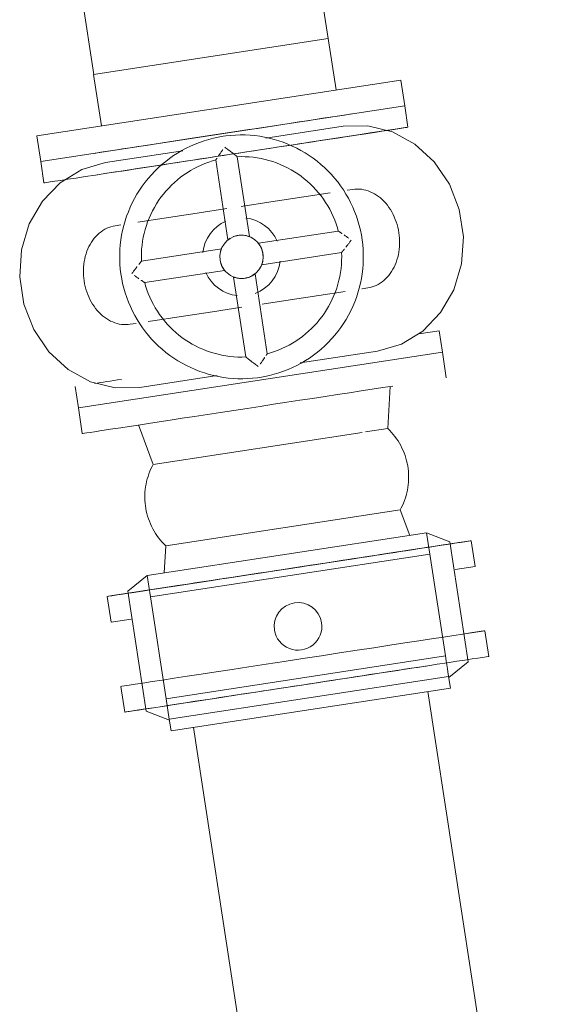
# Model space of a CAD drawing. Header units: metres. Extents: x 135583 to 135939, y 457896 to 458258.
# Tile 54 of 256: x 135644.785 to 135645.279, y 458103.681 to 458104.59. Entities that reach past the tile are written whole.
import ezdxf

# ---------------------------------------------------------------- set-up
doc = ezdxf.new("R2010")
doc.units = ezdxf.units.M
doc.layers.add('NIEUWE INSTALLATIE', color=250, linetype='Continuous', lineweight=0)

msp = doc.modelspace()

# ---------------------------------------------------------------- linework, layer by layer
at = {"layer": 'NIEUWE INSTALLATIE'}
for p, q in [((135644.82664, 458104.71509), (135644.85355, 458104.53914)), ((135645.07003, 458104.57225), (135645.05967, 458104.63996)), ((135644.96179, 458104.55569), (135645.07008, 458104.57226)), ((135645.07734, 458104.52481), (135645.07008, 458104.57226)), ((135644.8535, 458104.53913), (135644.96179, 458104.55569)), ((135645.13709, 458104.53395), (135644.801, 458104.48254)), ((135644.8535, 458104.53913), (135644.86076, 458104.49168)), ((135645.14072, 458104.51022), (135645.13709, 458104.53395)), ((135645.14072, 458104.51022), (135644.80463, 458104.45882)), ((135645.14375, 458104.49045), (135645.14072, 458104.51022)), ((135645.08391, 458104.49142), (135645.01242, 458104.48048)), ((135644.801, 458104.48254), (135644.80463, 458104.45882)), ((135644.93596, 458104.46879), (135644.86446, 458104.45785)), ((135644.96627, 458104.46023), (135644.97756, 458104.38645)), ((135644.99733, 458104.38948), (135644.98604, 458104.46326)), ((135644.80463, 458104.45882), (135644.80765, 458104.43905)), ((135645.09283, 458104.4331), (135645.08746, 458104.43228)), ((135644.87875, 458104.40035), (135644.87338, 458104.39953)), ((135645.07945, 458104.39463), (135645.00567, 458104.38335)), ((135644.97143, 458104.37811), (135644.89765, 458104.36683)), ((135645.0087, 458104.36358), (135645.08248, 458104.37486)), ((135644.90067, 458104.34706), (135644.97445, 458104.35834)), ((135644.9828, 458104.35221), (135644.99408, 458104.27843)), ((135645.01385, 458104.28146), (135645.00257, 458104.35523)), ((135644.88729, 458104.30859), (135644.89266, 458104.30941)), ((135645.17247, 458104.30264), (135645.15379, 458104.29978)), ((135645.1755, 458104.28287), (135645.17247, 458104.30264)), ((135645.1755, 458104.28287), (135644.8394, 458104.23146)), ((135644.8394, 458104.23146), (135645.1755, 458104.28287)), ((135645.04417, 458104.2729), (135645.11566, 458104.28383)), ((135645.17912, 458104.25914), (135645.1755, 458104.28287)), ((135644.89621, 458104.25027), (135644.96771, 458104.2612)), ((135644.83638, 458104.25123), (135644.8394, 458104.23146)), ((135645.12511, 458104.21244), (135645.12723, 458104.25121)), ((135644.8394, 458104.23146), (135644.84303, 458104.20774)), ((135644.89493, 458104.21568), (135644.90853, 458104.17932)), ((135645.1016, 458104.20885), (135644.90853, 458104.17932)), ((135645.12511, 458104.21244), (135645.10443, 458104.20928)), ((135645.13661, 458104.13732), (135644.92002, 458104.10419)), ((135645.14543, 458104.11374), (135645.13661, 458104.13732)), ((135645.16102, 458104.11626), (135644.90302, 458104.0768)), ((135645.18253, 458104.10787), (135645.16102, 458104.11626)), ((135645.16102, 458104.11626), (135645.16404, 458104.09649)), ((135645.18253, 458104.10787), (135645.19945, 458103.99725)), ((135645.20573, 458104.08517), (135645.20211, 458104.10889)), ((135644.92002, 458104.10419), (135644.91866, 458104.0792)), ((135644.90604, 458104.05703), (135645.16404, 458104.09649)), ((135645.16404, 458104.09649), (135645.17841, 458104.00259)), ((135645.20573, 458104.08517), (135645.18728, 458104.08234)), ((135644.90302, 458104.0768), (135644.88499, 458104.06237)), ((135644.90302, 458104.0768), (135644.90604, 458104.05703)), ((135644.90191, 458103.95175), (135644.88499, 458104.06237)), ((135644.86601, 458104.05749), (135644.86964, 458104.03376)), ((135644.92041, 458103.96313), (135644.90604, 458104.05703)), ((135644.8881, 458104.03659), (135644.86964, 458104.03376)), ((135645.21481, 458104.02586), (135645.19635, 458104.02303)), ((135645.21843, 458104.00213), (135645.21481, 458104.02586)), ((135644.92041, 458103.96313), (135645.17841, 458104.00259)), ((135645.18143, 458103.98282), (135645.19945, 458103.99725)), ((135645.1813, 458103.98369), (135644.9233, 458103.94423)), ((135645.1813, 458103.98369), (135645.18294, 458103.97293)), ((135644.87871, 458103.97445), (135644.88234, 458103.95073)), ((135645.18294, 458103.97293), (135644.92494, 458103.93347)), ((135645.2789, 458103.20695), (135645.16223, 458103.96976)), ((135644.92041, 458103.96313), (135644.9233, 458103.94423)), ((135644.90191, 458103.95175), (135644.92343, 458103.94336)), ((135644.92494, 458103.93347), (135644.9233, 458103.94423)), ((135644.94565, 458103.93664), (135645.05848, 458103.19895))]:
    msp.add_line(p, q, dxfattribs=at)
at = {"layer": 'NIEUWE INSTALLATIE', "flags": 128}
for points in [[(135645.11566, 458104.28383), (135645.13767, 458104.29029), (135645.15749, 458104.3024), (135645.17394, 458104.31946), (135645.18609, 458104.34049), (135645.19322, 458104.36425), (135645.19492, 458104.38937), (135645.1911, 458104.4144), (135645.18196, 458104.43786), (135645.16805, 458104.45841), (135645.15018, 458104.47484), (135645.12937, 458104.48621), (135645.10685, 458104.49184), (135645.08391, 458104.49142)], [(135644.97305, 458104.48205), (135644.96862, 458104.48128), (135644.96422, 458104.48034), (135644.95986, 458104.47921), (135644.95555, 458104.47792), (135644.9513, 458104.47645), (135644.94711, 458104.47482), (135644.94298, 458104.47302), (135644.93894, 458104.47106), (135644.93497, 458104.46893), (135644.93109, 458104.46665), (135644.92731, 458104.46421), (135644.92362, 458104.46163), (135644.92005, 458104.4589), (135644.91658, 458104.45603), (135644.91323, 458104.45302), (135644.91001, 458104.44988), (135644.90691, 458104.44662), (135644.90395, 458104.44323), (135644.90112, 458104.43973), (135644.89844, 458104.43612), (135644.8959, 458104.4324), (135644.89351, 458104.42859), (135644.89128, 458104.42468), (135644.88921, 458104.42069), (135644.8873, 458104.41662), (135644.88555, 458104.41247), (135644.88397, 458104.40826), (135644.88256, 458104.40399), (135644.88132, 458104.39966), (135644.88025, 458104.39529), (135644.87936, 458104.39088), (135644.87865, 458104.38643), (135644.87811, 458104.38197), (135644.87776, 458104.37748), (135644.87758, 458104.37298), (135644.87759, 458104.36848), (135644.87777, 458104.36399), (135644.87814, 458104.3595), (135644.87868, 458104.35504), (135644.8794, 458104.3506), (135644.8803, 458104.34619), (135644.88137, 458104.34182), (135644.88262, 458104.33749), (135644.88404, 458104.33322), (135644.88563, 458104.32901), (135644.88739, 458104.32487), (135644.88931, 458104.3208), (135644.89139, 458104.31681), (135644.89363, 458104.31291), (135644.89602, 458104.3091), (135644.89857, 458104.30539), (135644.90126, 458104.30178), (135644.90409, 458104.29829), (135644.90706, 458104.29491), (135644.91016, 458104.29165), (135644.91339, 458104.28852), (135644.91675, 458104.28552), (135644.92022, 458104.28265), (135644.9238, 458104.27993), (135644.92749, 458104.27735), (135644.93128, 458104.27492), (135644.93516, 458104.27265), (135644.93913, 458104.27053), (135644.94318, 458104.26858), (135644.94731, 458104.26678), (135644.95151, 458104.26516), (135644.95576, 458104.2637), (135644.96008, 458104.26241), (135644.96444, 458104.2613), (135644.96884, 458104.26036), (135644.97327, 458104.2596), (135644.97773, 458104.25902), (135644.98221, 458104.25862), (135644.98671, 458104.25839), (135644.99121, 458104.25835), (135644.99571, 458104.25849), (135645.00019, 458104.2588), (135645.00467, 458104.2593), (135645.00707, 458104.25964)], [(135645.00707, 458104.25964), (135645.01151, 458104.26041), (135645.0159, 458104.26135), (135645.02026, 458104.26247), (135645.02457, 458104.26377), (135645.02883, 458104.26523), (135645.03302, 458104.26687), (135645.03714, 458104.26867), (135645.04119, 458104.27063), (135645.04516, 458104.27276), (135645.04904, 458104.27504), (135645.05282, 458104.27747), (135645.0565, 458104.28006), (135645.06008, 458104.28279), (135645.06355, 458104.28566), (135645.06689, 458104.28867), (135645.07012, 458104.2918), (135645.07321, 458104.29507), (135645.07618, 458104.29845), (135645.079, 458104.30196), (135645.08169, 458104.30557), (135645.08423, 458104.30928), (135645.08661, 458104.3131), (135645.08884, 458104.31701), (135645.09092, 458104.321), (135645.09283, 458104.32507), (135645.09458, 458104.32922), (135645.09616, 458104.33343), (135645.09757, 458104.3377), (135645.09881, 458104.34203), (135645.09988, 458104.3464), (135645.10077, 458104.35081), (135645.10148, 458104.35525), (135645.10201, 458104.35972), (135645.10237, 458104.36421), (135645.10254, 458104.3687), (135645.10254, 458104.3732), (135645.10235, 458104.3777), (135645.10199, 458104.38218), (135645.10145, 458104.38665), (135645.10073, 458104.39109), (135645.09983, 458104.3955), (135645.09875, 458104.39987), (135645.09751, 458104.4042), (135645.09609, 458104.40847), (135645.0945, 458104.41267), (135645.09274, 458104.41682), (135645.09082, 458104.42089), (135645.08874, 458104.42488), (135645.0865, 458104.42878), (135645.0841, 458104.43259), (135645.08156, 458104.4363), (135645.07887, 458104.43991), (135645.07604, 458104.4434), (135645.07307, 458104.44678), (135645.06996, 458104.45004), (135645.06673, 458104.45317), (135645.06338, 458104.45617), (135645.05991, 458104.45904), (135645.05633, 458104.46176), (135645.05264, 458104.46434), (135645.04885, 458104.46676), (135645.04497, 458104.46904), (135645.04099, 458104.47115), (135645.03694, 458104.47311), (135645.03282, 458104.4749), (135645.02862, 458104.47653), (135645.02436, 458104.47799), (135645.02005, 458104.47927), (135645.01569, 458104.48039), (135645.01129, 458104.48132), (135645.00685, 458104.48208), (135645.00239, 458104.48267), (135644.99791, 458104.48307), (135644.99342, 458104.48329), (135644.98892, 458104.48334), (135644.98442, 458104.4832), (135644.97993, 458104.48289), (135644.97546, 458104.48239), (135644.97305, 458104.48205)], [(135644.89765, 458104.36683), (135644.89756, 458104.37052), (135644.89762, 458104.37422), (135644.89783, 458104.37792), (135644.89819, 458104.3816), (135644.89869, 458104.38527), (135644.89934, 458104.38891), (135644.90014, 458104.39252), (135644.90108, 458104.3961), (135644.90216, 458104.39964), (135644.90338, 458104.40313), (135644.90474, 458104.40657), (135644.90624, 458104.40995), (135644.90787, 458104.41328), (135644.90963, 458104.41653), (135644.91152, 458104.41971), (135644.91354, 458104.42281), (135644.91568, 458104.42583), (135644.91794, 458104.42876), (135644.92031, 458104.4316), (135644.9228, 458104.43434), (135644.92539, 458104.43698), (135644.92809, 458104.43951), (135644.93088, 458104.44193), (135644.93377, 458104.44424), (135644.93675, 458104.44644), (135644.93982, 458104.44851), (135644.94296, 458104.45045), (135644.94618, 458104.45227), (135644.94948, 458104.45396), (135644.95283, 458104.45552), (135644.95625, 458104.45694), (135644.95972, 458104.45822), (135644.96324, 458104.45937), (135644.96627, 458104.46023)], [(135644.98604, 458104.46326), (135644.98974, 458104.46334), (135644.99344, 458104.46328), (135644.99714, 458104.46307), (135645.00082, 458104.46272), (135645.00448, 458104.46221), (135645.00813, 458104.46156), (135645.01174, 458104.46077), (135645.01532, 458104.45983), (135645.01886, 458104.45875), (135645.02235, 458104.45753), (135645.02579, 458104.45617), (135645.02917, 458104.45467), (135645.03249, 458104.45304), (135645.03575, 458104.45128), (135645.03893, 458104.44938), (135645.04203, 458104.44737), (135645.04505, 458104.44523), (135645.04798, 458104.44297), (135645.05082, 458104.4406), (135645.05356, 458104.43811), (135645.0562, 458104.43552), (135645.05873, 458104.43282), (135645.06115, 458104.43003), (135645.06346, 458104.42714), (135645.06565, 458104.42416), (135645.06773, 458104.42109), (135645.06967, 458104.41794), (135645.07149, 458104.41472), (135645.07318, 458104.41143), (135645.07474, 458104.40808), (135645.07616, 458104.40466), (135645.07744, 458104.40119), (135645.07859, 458104.39767), (135645.07945, 458104.39463)], [(135644.86446, 458104.45785), (135644.84245, 458104.4514), (135644.82264, 458104.43929), (135644.80618, 458104.42223), (135644.79404, 458104.4012), (135644.7869, 458104.37744), (135644.7852, 458104.35231), (135644.78903, 458104.32729), (135644.79816, 458104.30383), (135644.81207, 458104.28328), (135644.82995, 458104.26685), (135644.85075, 458104.25548), (135644.87328, 458104.24985), (135644.89621, 458104.25027)], [(135645.07188, 458104.42989), (135645.0476, 458104.42618), (135645.01701, 458104.4215), (135644.98964, 458104.41731)], [(135644.97658, 458104.41532), (135644.9492, 458104.41113), (135644.91861, 458104.40645), (135644.89434, 458104.40274)], [(135645.08248, 458104.37486), (135645.08256, 458104.37116), (135645.0825, 458104.36746), (135645.08229, 458104.36377), (135645.08194, 458104.36009), (135645.08143, 458104.35642), (135645.08078, 458104.35278), (135645.07999, 458104.34917), (135645.07905, 458104.34559), (135645.07797, 458104.34205), (135645.07675, 458104.33856), (135645.07539, 458104.33512), (135645.07389, 458104.33173), (135645.07226, 458104.32841), (135645.07049, 458104.32516), (135645.0686, 458104.32198), (135645.06659, 458104.31888), (135645.06445, 458104.31586), (135645.06219, 458104.31293), (135645.05982, 458104.31009), (135645.05733, 458104.30735), (135645.05474, 458104.30471), (135645.05204, 458104.30218), (135645.04925, 458104.29975), (135645.04636, 458104.29744), (135645.04338, 458104.29525), (135645.04031, 458104.29318), (135645.03716, 458104.29123), (135645.03394, 458104.28941), (135645.03065, 458104.28772), (135645.02729, 458104.28617), (135645.02388, 458104.28475), (135645.02041, 458104.28346), (135645.01689, 458104.28232), (135645.01385, 458104.28146)], [(135644.99408, 458104.27843), (135644.99038, 458104.27834), (135644.98668, 458104.27841), (135644.98299, 458104.27861), (135644.97931, 458104.27897), (135644.97564, 458104.27948), (135644.972, 458104.28013), (135644.96839, 458104.28092), (135644.96481, 458104.28186), (135644.96127, 458104.28294), (135644.95778, 458104.28416), (135644.95434, 458104.28552), (135644.95095, 458104.28702), (135644.94763, 458104.28865), (135644.94438, 458104.29041), (135644.9412, 458104.2923), (135644.9381, 458104.29432), (135644.93508, 458104.29646), (135644.93215, 458104.29872), (135644.92931, 458104.30109), (135644.92657, 458104.30358), (135644.92393, 458104.30617), (135644.9214, 458104.30887), (135644.91897, 458104.31166), (135644.91666, 458104.31455), (135644.91447, 458104.31753), (135644.9124, 458104.3206), (135644.91045, 458104.32374), (135644.90863, 458104.32696), (135644.90694, 458104.33026), (135644.90539, 458104.33361), (135644.90397, 458104.33703), (135644.90268, 458104.3405), (135644.90154, 458104.34402), (135644.90067, 458104.34706)], [(135645.10114, 458104.3413), (135645.10137, 458104.34133), (135645.10674, 458104.34216)], [(135645.0091, 458104.32722), (135645.03092, 458104.33056), (135645.06151, 458104.33524), (135645.08579, 458104.33895)], [(135644.90388, 458104.31113), (135644.90825, 458104.3118), (135644.93252, 458104.31551), (135644.96311, 458104.32019), (135644.99048, 458104.32437)], [(135645.12511, 458104.21244), (135645.12688, 458104.21069), (135645.12857, 458104.20886), (135645.13019, 458104.20697), (135645.13174, 458104.20502), (135645.1332, 458104.20301), (135645.13458, 458104.20094), (135645.13588, 458104.19881), (135645.13709, 458104.19664), (135645.13822, 458104.19442), (135645.13925, 458104.19216), (135645.1402, 458104.18985), (135645.14105, 458104.18751), (135645.1418, 458104.18514), (135645.14246, 458104.18274), (135645.14303, 458104.18032), (135645.14349, 458104.17787), (135645.14386, 458104.17541), (135645.14413, 458104.17294), (135645.1443, 458104.17046), (135645.14437, 458104.16797), (135645.14435, 458104.16548), (135645.14422, 458104.16299), (135645.14399, 458104.16051), (135645.14367, 458104.15805), (135645.14324, 458104.15559), (135645.14272, 458104.15316), (135645.1421, 458104.15075), (135645.14138, 458104.14837), (135645.14058, 458104.14601), (135645.13967, 458104.14369), (135645.13868, 458104.14141), (135645.13759, 458104.13917), (135645.13661, 458104.13732)], [(135644.92002, 458104.10419), (135644.91826, 458104.10594), (135644.91656, 458104.10777), (135644.91494, 458104.10966), (135644.9134, 458104.11161), (135644.91194, 458104.11362), (135644.91056, 458104.11569), (135644.90926, 458104.11782), (135644.90805, 458104.11999), (135644.90692, 458104.12221), (135644.90589, 458104.12447), (135644.90494, 458104.12678), (135644.90409, 458104.12912), (135644.90334, 458104.13149), (135644.90268, 458104.13389), (135644.90211, 458104.13631), (135644.90165, 458104.13876), (135644.90128, 458104.14122), (135644.90101, 458104.14369), (135644.90084, 458104.14618), (135644.90076, 458104.14866), (135644.90079, 458104.15115), (135644.90092, 458104.15364), (135644.90115, 458104.15612), (135644.90147, 458104.15858), (135644.9019, 458104.16104), (135644.90242, 458104.16347), (135644.90304, 458104.16588), (135644.90375, 458104.16827), (135644.90456, 458104.17062), (135644.90547, 458104.17294), (135644.90646, 458104.17522), (135644.90755, 458104.17746), (135644.90853, 458104.17932)]]:
    msp.add_lwpolyline(points, dxfattribs=at)
at = {"layer": 'NIEUWE INSTALLATIE'}
for centre, radius, start, end in [((135644.99006, 458104.37084), 0.036, 290.31651, 353.696), ((135644.99006, 458104.37084), 0.036, 203.696, 263.696), ((135645.04222, 458104.02981), 0.022, 8.696, 188.696)]:
    msp.add_arc(centre, radius, start, end, dxfattribs=at)
for centre, major_axis, ratio, start_param, end_param in [((135644.97268, 458104.48452), (0.16805, 0.0257), 0.000001, 0.785398, 2.356194), ((135644.9757, 458104.46475), (0.16805, 0.0257), 0.000001, 3.926991, 9.424778), ((135644.9757, 458104.46475), (0.16805, 0.0257), 0.000001, 5.807195, 7.377991), ((135644.99006, 458104.37084), (0.03155, -0.01735), 1, 0.916298, 1.963496), ((135644.99006, 458104.37084), (0.03595, 0.00183), 1, 1.93352, 2.980717), ((135644.99006, 458104.37084), (0.01855, 0.00749), 1, 1.338973, 2.909769), ((135644.99006, 458104.37084), (0.01612, -0.01184), 1, 0.785398, 2.356194), ((135644.99006, 458104.37084), (0.00862, -0.01805), 1, 5.989184, 7.55998), ((135644.99006, 458104.37084), (0.00477, 0.01942), 1, 1.963495, 3.534292), ((135645.01108, 458104.23344), (0.16805, 0.0257), 0.000001, 0.785398, 3.141593), ((135645.00443, 458104.27694), (0.16805, 0.0257), 0.000001, 3.607752, 3.87132), ((135645.03406, 458104.08319), (0.16805, 0.0257), 0.000001, 3.926991, 9.948377), ((135645.03406, 458104.08319), (0.16805, 0.0257), 0.000001, 0.785398, 6.283185), ((135645.04222, 458104.02981), (-0.00677, 0.02093), 1, 1.409921, 4.551514), ((135645.05039, 458103.97643), (0.16805, 0.0257), 0.000001, 0.785398, 6.283185), ((135645.17122, 458104.04954), (-0.01021, 0.06672), 0.000001, 3.141593, 3.933575), ((135645.05039, 458103.97643), (0.16805, 0.0257), 0.000001, 2.617993, 3.665191)]:
    msp.add_ellipse(centre, major_axis=major_axis, ratio=ratio, start_param=start_param, end_param=end_param, dxfattribs=at)
msp.add_ellipse((135645.04676, 458104.00015), major_axis=(0.16805, 0.0257), ratio=0.000001, dxfattribs=at)
for points, knots in [([(135644.96854, 458104.46363), (135644.96864, 458104.46379), (135644.96886, 458104.4641), (135644.96919, 458104.46459), (135644.96953, 458104.46509), (135644.96989, 458104.46561), (135644.97025, 458104.46612), (135644.97074, 458104.46683), (135644.97162, 458104.46809), (135644.97241, 458104.46919), (135644.97294, 458104.46993)], [-0.5714286, -0.5714286, -0.5714286, -0.5714286, -0.5357143, -0.5, -0.4642857, -0.4285714, -0.3928571, -0.3571429, -0.2857143, -0.1428571, -0.1428571, -0.1428571, -0.1428571]), ([(135644.97457, 458104.47217), (135644.97568, 458104.47134), (135644.97707, 458104.47031), (135644.97854, 458104.46919), (135644.97907, 458104.46879), (135644.97959, 458104.46839), (135644.98024, 458104.46789), (135644.98091, 458104.46737), (135644.98148, 458104.46692), (135644.98196, 458104.46654), (135644.98242, 458104.46617), (135644.98287, 458104.46582), (135644.9833, 458104.46548), (135644.98372, 458104.46514), (135644.98411, 458104.46483), (135644.98441, 458104.46458), (135644.98465, 458104.4644), (135644.98487, 458104.46422), (135644.98512, 458104.46401), (135644.98539, 458104.46379), (135644.98562, 458104.4636), (135644.9858, 458104.46346), (135644.98598, 458104.46332), (135644.98604, 458104.46327), (135644.98604, 458104.46326)], [-1, -1, -1, -1, -0.785714, -0.732143, -0.705357, -0.678571, -0.625, -0.571429, -0.535714, -0.5, -0.464286, -0.428571, -0.392857, -0.357143, -0.321429, -0.285714, -0.267857, -0.25, -0.214286, -0.178571, -0.142857, -0.107143, -0.071429, 0, 0, 0, 0]), ([(135644.96627, 458104.46023), (135644.96627, 458104.46025), (135644.96631, 458104.46031), (135644.96644, 458104.4605), (135644.96657, 458104.46069), (135644.96674, 458104.46093), (135644.96693, 458104.46123), (135644.96711, 458104.46151), (135644.96727, 458104.46174), (135644.96735, 458104.46187), (135644.96739, 458104.46193)], [-1, -1, -1, -1, -0.9285714, -0.8928571, -0.8571429, -0.8214286, -0.7857143, -0.75, -0.7321429, -0.7142857, -0.7142857, -0.7142857, -0.7142857]), ([(135644.96658, 458104.4607), (135644.96653, 458104.46063), (135644.96644, 458104.4605), (135644.96631, 458104.46031), (135644.96627, 458104.46025), (135644.96627, 458104.46023)], [-0.1428571, -0.1428571, -0.1428571, -0.1428571, -0.1071429, -0.0714286, 0, 0, 0, 0]), ([(135644.98604, 458104.46326), (135644.98604, 458104.46327), (135644.98598, 458104.46332), (135644.9858, 458104.46346), (135644.98568, 458104.46356), (135644.98561, 458104.46361)], [-1, -1, -1, -1, -0.9285714, -0.8928571, -0.8571429, -0.8571429, -0.8571429, -0.8571429]), ([(135644.97756, 458104.38645), (135644.97757, 458104.38646), (135644.97765, 458104.38653), (135644.97788, 458104.3867), (135644.97818, 458104.38693), (135644.97875, 458104.38735), (135644.97936, 458104.38775), (135644.9797, 458104.38795)], [0, 0, 0, 0, 0.0555556, 0.0833333, 0.1111111, 0.1666667, 0.2222222, 0.2222222, 0.2222222, 0.2222222]), ([(135644.97956, 458104.38786), (135644.97924, 458104.38767), (135644.97881, 458104.38738), (135644.97836, 458104.38706), (135644.97807, 458104.38685), (135644.97784, 458104.38668), (135644.97763, 458104.38651), (135644.97756, 458104.38646), (135644.97756, 458104.38645)], [0.5714286, 0.5714286, 0.5714286, 0.5714286, 0.6785714, 0.7321429, 0.7857143, 0.8392857, 0.8928571, 1, 1, 1, 1]), ([(135644.99733, 458104.38948), (135644.99732, 458104.38948), (135644.99714, 458104.38955), (135644.99633, 458104.38985), (135644.99506, 458104.39023), (135644.99316, 458104.39065), (135644.99045, 458104.39093), (135644.98819, 458104.39079), (135644.98704, 458104.39061)], [0, 0, 0, 0, 0.142857, 0.285714, 0.428571, 0.571429, 0.785714, 1, 1, 1, 1]), ([(135644.99337, 458104.39057), (135644.99344, 458104.39056), (135644.99357, 458104.39053), (135644.9937, 458104.39051), (135644.99377, 458104.3905)], [0.71397317, 0.71397317, 0.71397317, 0.71397317, 0.72222222, 0.73026172, 0.73026172, 0.73026172, 0.73026172]), ([(135644.99636, 458104.38983), (135644.99651, 458104.38978), (135644.99677, 458104.38969), (135644.99717, 458104.38954), (135644.99731, 458104.38949), (135644.99733, 458104.38948)], [0.8646916, 0.8646916, 0.8646916, 0.8646916, 0.8958333, 0.9305556, 1, 1, 1, 1]), ([(135645.07945, 458104.39463), (135645.07946, 458104.39463), (135645.07953, 458104.39459), (135645.07972, 458104.39446), (135645.07984, 458104.39438), (135645.07992, 458104.39433)], [0, 0, 0, 0, 0.0714286, 0.1071429, 0.1428571, 0.1428571, 0.1428571, 0.1428571]), ([(135645.08285, 458104.39237), (135645.0827, 458104.39248), (135645.08239, 458104.39268), (135645.08195, 458104.39298), (135645.08153, 458104.39326), (135645.0812, 458104.39347), (135645.08096, 458104.39364), (135645.08073, 458104.3938), (135645.08045, 458104.39398), (135645.08015, 458104.39417), (135645.07991, 458104.39433), (135645.07972, 458104.39446), (135645.07953, 458104.39459), (135645.07946, 458104.39463), (135645.07945, 458104.39463)], [0.5714286, 0.5714286, 0.5714286, 0.5714286, 0.6071429, 0.6428571, 0.6785714, 0.7142857, 0.7321429, 0.75, 0.7857143, 0.8214286, 0.8571429, 0.8928571, 0.9285714, 1, 1, 1, 1]), ([(135645.08915, 458104.38796), (135645.08841, 458104.3885), (135645.08731, 458104.38928), (135645.08605, 458104.39017), (135645.08534, 458104.39066), (135645.085, 458104.3909), (135645.08482, 458104.39102)], [0.1428571, 0.1428571, 0.1428571, 0.1428571, 0.2857143, 0.3571429, 0.3928571, 0.4285714, 0.4285714, 0.4285714, 0.4285714]), ([(135645.00708, 458104.38135), (135645.00702, 458104.38145), (135645.00689, 458104.38166), (135645.0067, 458104.38194), (135645.00652, 458104.3822), (135645.00636, 458104.38244), (135645.00621, 458104.38265), (135645.00603, 458104.38289), (135645.00577, 458104.38323), (135645.00568, 458104.38335), (135645.00567, 458104.38335)], [0.5714286, 0.5714286, 0.5714286, 0.5714286, 0.6071429, 0.6428571, 0.6785714, 0.7142857, 0.75, 0.7857143, 0.8571429, 1, 1, 1, 1]), ([(135645.00567, 458104.38335), (135645.00568, 458104.38335), (135645.00577, 458104.38323), (135645.00607, 458104.38285), (135645.00631, 458104.38252), (135645.00652, 458104.3822), (135645.0067, 458104.38194), (135645.00689, 458104.38166), (135645.00708, 458104.38135), (135645.00728, 458104.38102), (135645.00748, 458104.38067), (135645.00769, 458104.3803), (135645.0079, 458104.3799), (135645.0081, 458104.37949), (135645.0083, 458104.37905), (135645.0085, 458104.3786), (135645.00869, 458104.37813), (135645.00887, 458104.37764), (135645.00911, 458104.37696), (135645.00948, 458104.37574), (135645.00971, 458104.37462), (135645.00983, 458104.37387)], [0, 0, 0, 0, 0.142857, 0.214286, 0.285714, 0.321429, 0.357143, 0.392857, 0.428571, 0.464286, 0.5, 0.535714, 0.571429, 0.607143, 0.642857, 0.678571, 0.714286, 0.75, 0.785714, 0.857143, 1, 1, 1, 1]), ([(135645.08652, 458104.37992), (135645.08665, 458104.38008), (135645.08691, 458104.38042), (135645.08744, 458104.38109), (135645.08837, 458104.38231), (135645.08974, 458104.38411), (135645.09083, 458104.3856), (135645.09138, 458104.38634)], [0.5714286, 0.5714286, 0.5714286, 0.5714286, 0.6071429, 0.6428571, 0.7142857, 0.8571429, 1, 1, 1, 1]), ([(135644.97068, 458104.37578), (135644.97071, 458104.3759), (135644.97077, 458104.37614), (135644.97087, 458104.37646), (135644.97096, 458104.37676), (135644.97105, 458104.37704), (135644.97112, 458104.37728), (135644.97123, 458104.37757), (135644.97137, 458104.37797), (135644.97142, 458104.37811), (135644.97143, 458104.37811)], [0.5714286, 0.5714286, 0.5714286, 0.5714286, 0.6071429, 0.6428571, 0.6785714, 0.7142857, 0.75, 0.7857143, 0.8571429, 1, 1, 1, 1]), ([(135644.97143, 458104.37811), (135644.97142, 458104.37811), (135644.97138, 458104.37797), (135644.97121, 458104.37751), (135644.9711, 458104.3772), (135644.97104, 458104.37703)], [0, 0, 0, 0, 0.1428571, 0.2142857, 0.2857143, 0.2857143, 0.2857143, 0.2857143]), ([(135645.00983, 458104.37387), (135645.00994, 458104.37311), (135645.01006, 458104.37198), (135645.01007, 458104.3707), (135645.01004, 458104.36998), (135645.01003, 458104.36964), (135645.01002, 458104.36947)], [0, 0, 0, 0, 0.1428571, 0.2142857, 0.25, 0.2857143, 0.2857143, 0.2857143, 0.2857143]), ([(135645.08248, 458104.37486), (135645.08249, 458104.37486), (135645.08254, 458104.37492), (135645.08268, 458104.3751), (135645.08282, 458104.37528), (135645.083, 458104.37551), (135645.08323, 458104.37578), (135645.08348, 458104.37609), (135645.08371, 458104.37637), (135645.0839, 458104.37661), (135645.0841, 458104.37686), (135645.08436, 458104.37719), (135645.0847, 458104.3776), (135645.08493, 458104.37789), (135645.08504, 458104.37804)], [0, 0, 0, 0, 0.0714286, 0.1071429, 0.1428571, 0.1785714, 0.2142857, 0.25, 0.2857143, 0.3035714, 0.3214286, 0.3571429, 0.3928571, 0.4285714, 0.4285714, 0.4285714, 0.4285714]), ([(135645.08283, 458104.37529), (135645.08277, 458104.37522), (135645.08268, 458104.3751), (135645.08254, 458104.37492), (135645.08249, 458104.37486), (135645.08248, 458104.37486)], [0.8571429, 0.8571429, 0.8571429, 0.8571429, 0.8928571, 0.9285714, 1, 1, 1, 1]), ([(135644.8936, 458104.36177), (135644.89348, 458104.36161), (135644.89322, 458104.36127), (135644.89269, 458104.36059), (135644.89175, 458104.35937), (135644.89038, 458104.35757), (135644.88929, 458104.35609), (135644.88874, 458104.35535)], [0.5714286, 0.5714286, 0.5714286, 0.5714286, 0.6071429, 0.6428571, 0.7142857, 0.8571429, 1, 1, 1, 1]), ([(135644.89765, 458104.36683), (135644.89764, 458104.36682), (135644.89759, 458104.36677), (135644.89745, 458104.36659), (135644.89731, 458104.3664), (135644.89712, 458104.36618), (135644.8969, 458104.3659), (135644.89664, 458104.3656), (135644.89642, 458104.36531), (135644.89623, 458104.36507), (135644.89603, 458104.36483), (135644.89576, 458104.3645), (135644.89543, 458104.36409), (135644.8952, 458104.3638), (135644.89508, 458104.36365)], [0, 0, 0, 0, 0.0714286, 0.1071429, 0.1428571, 0.1785714, 0.2142857, 0.25, 0.2857143, 0.3035714, 0.3214286, 0.3571429, 0.3928571, 0.4285714, 0.4285714, 0.4285714, 0.4285714]), ([(135644.8973, 458104.3664), (135644.89735, 458104.36646), (135644.89745, 458104.36659), (135644.89759, 458104.36677), (135644.89764, 458104.36682), (135644.89765, 458104.36683)], [0.8571429, 0.8571429, 0.8571429, 0.8571429, 0.8928571, 0.9285714, 1, 1, 1, 1]), ([(135644.97445, 458104.35834), (135644.97445, 458104.35834), (135644.97436, 458104.35846), (135644.97406, 458104.35884), (135644.97382, 458104.35917), (135644.9736, 458104.35949), (135644.97342, 458104.35975), (135644.97324, 458104.36003), (135644.97304, 458104.36034), (135644.97285, 458104.36067), (135644.97264, 458104.36102), (135644.97243, 458104.36139), (135644.97223, 458104.36179), (135644.97203, 458104.3622), (135644.97182, 458104.36264), (135644.97162, 458104.36309), (135644.97143, 458104.36356), (135644.97125, 458104.36405), (135644.97102, 458104.36472), (135644.97065, 458104.36595), (135644.97041, 458104.36707), (135644.97029, 458104.36782)], [0, 0, 0, 0, 0.142857, 0.214286, 0.285714, 0.321429, 0.357143, 0.392857, 0.428571, 0.464286, 0.5, 0.535714, 0.571429, 0.607143, 0.642857, 0.678571, 0.714286, 0.75, 0.785714, 0.857143, 1, 1, 1, 1]), ([(135644.97304, 458104.36034), (135644.97311, 458104.36023), (135644.97324, 458104.36003), (135644.97342, 458104.35975), (135644.9736, 458104.35949), (135644.97377, 458104.35925), (135644.97391, 458104.35904), (135644.9741, 458104.35879), (135644.97436, 458104.35846), (135644.97445, 458104.35834), (135644.97445, 458104.35834)], [0.5714286, 0.5714286, 0.5714286, 0.5714286, 0.6071429, 0.6428571, 0.6785714, 0.7142857, 0.75, 0.7857143, 0.8571429, 1, 1, 1, 1]), ([(135645.00979, 458104.36753), (135645.00976, 458104.36739), (135645.00971, 458104.36709), (135645.0096, 458104.36654), (135645.00947, 458104.36602), (135645.00935, 458104.36555), (135645.00926, 458104.36523), (135645.00917, 458104.36493), (135645.00908, 458104.36465), (135645.009, 458104.36441), (135645.0089, 458104.36412), (135645.00875, 458104.36372), (135645.0087, 458104.36358), (135645.0087, 458104.36358)], [0.4285714, 0.4285714, 0.4285714, 0.4285714, 0.4642857, 0.5, 0.5714286, 0.6071429, 0.6428571, 0.6785714, 0.7142857, 0.75, 0.7857143, 0.8571429, 1, 1, 1, 1]), ([(135645.0087, 458104.36358), (135645.0087, 458104.36358), (135645.00875, 458104.36372), (135645.00892, 458104.36417), (135645.00903, 458104.36448), (135645.00908, 458104.36466)], [0, 0, 0, 0, 0.1428571, 0.2142857, 0.2857143, 0.2857143, 0.2857143, 0.2857143]), ([(135644.89097, 458104.35372), (135644.89171, 458104.35319), (135644.89282, 458104.3524), (135644.89408, 458104.35152), (135644.89478, 458104.35103), (135644.89513, 458104.35079), (135644.8953, 458104.35067)], [0.1428571, 0.1428571, 0.1428571, 0.1428571, 0.2857143, 0.3571429, 0.3928571, 0.4285714, 0.4285714, 0.4285714, 0.4285714]), ([(135644.98376, 458104.35186), (135644.98362, 458104.35191), (135644.98335, 458104.352), (135644.98296, 458104.35215), (135644.98282, 458104.3522), (135644.9828, 458104.35221)], [0.8647385, 0.8647385, 0.8647385, 0.8647385, 0.8958333, 0.9305556, 1, 1, 1, 1]), ([(135644.9828, 458104.35221), (135644.9828, 458104.35221), (135644.98298, 458104.35214), (135644.9838, 458104.35184), (135644.98506, 458104.35146), (135644.98697, 458104.35104), (135644.98968, 458104.35076), (135644.99194, 458104.3509), (135644.99309, 458104.35107)], [0, 0, 0, 0, 0.142857, 0.285714, 0.428571, 0.571429, 0.785714, 1, 1, 1, 1]), ([(135644.98676, 458104.35112), (135644.98669, 458104.35113), (135644.98655, 458104.35115), (135644.98642, 458104.35118), (135644.98636, 458104.35119)], [0.71407598, 0.71407598, 0.71407598, 0.71407598, 0.72222222, 0.73025879, 0.73025879, 0.73025879, 0.73025879]), ([(135644.99309, 458104.35107), (135644.99385, 458104.35119), (135644.99533, 458104.35151), (135644.99808, 458104.35243), (135645.00013, 458104.35352), (135645.00132, 458104.35431), (135645.00177, 458104.35463), (135645.00206, 458104.35484), (135645.00229, 458104.35501), (135645.0025, 458104.35518), (135645.00256, 458104.35523), (135645.00257, 458104.35523)], [0, 0, 0, 0, 0.142857, 0.285714, 0.571429, 0.678571, 0.732143, 0.785714, 0.839286, 0.892857, 1, 1, 1, 1]), ([(135645.00257, 458104.35523), (135645.00255, 458104.35522), (135645.00247, 458104.35516), (135645.00225, 458104.35498), (135645.00195, 458104.35475), (135645.00137, 458104.35434), (135645.00077, 458104.35394), (135645.00043, 458104.35374)], [0, 0, 0, 0, 0.0555556, 0.0833333, 0.1111111, 0.1666667, 0.2222222, 0.2222222, 0.2222222, 0.2222222]), ([(135644.89728, 458104.34932), (135644.89743, 458104.34921), (135644.89774, 458104.34901), (135644.89818, 458104.34871), (135644.8986, 458104.34843), (135644.89892, 458104.34821), (135644.89916, 458104.34805), (135644.8994, 458104.34789), (135644.89968, 458104.34771), (135644.89998, 458104.34752), (135644.90022, 458104.34736), (135644.90041, 458104.34722), (135644.90059, 458104.34709), (135644.90066, 458104.34705), (135644.90067, 458104.34706)], [0.5714286, 0.5714286, 0.5714286, 0.5714286, 0.6071429, 0.6428571, 0.6785714, 0.7142857, 0.7321429, 0.75, 0.7857143, 0.8214286, 0.8571429, 0.8928571, 0.9285714, 1, 1, 1, 1]), ([(135644.90067, 458104.34706), (135644.90066, 458104.34705), (135644.90059, 458104.34709), (135644.90041, 458104.34722), (135644.90028, 458104.34731), (135644.90021, 458104.34736)], [0, 0, 0, 0, 0.0714286, 0.1071429, 0.1428571, 0.1428571, 0.1428571, 0.1428571]), ([(135645.01385, 458104.28146), (135645.01385, 458104.28144), (135645.01381, 458104.28138), (135645.01368, 458104.28119), (135645.01355, 458104.281), (135645.01339, 458104.28076), (135645.0132, 458104.28046), (135645.01302, 458104.28018), (135645.01286, 458104.27994), (135645.01278, 458104.27982), (135645.01273, 458104.27976)], [-1, -1, -1, -1, -0.9285714, -0.8928571, -0.8571429, -0.8214286, -0.7857143, -0.75, -0.7321429, -0.7142857, -0.7142857, -0.7142857, -0.7142857]), ([(135645.01355, 458104.28099), (135645.0136, 458104.28106), (135645.01368, 458104.28119), (135645.01381, 458104.28138), (135645.01385, 458104.28144), (135645.01385, 458104.28146)], [-0.1428571, -0.1428571, -0.1428571, -0.1428571, -0.1071429, -0.0714286, 0, 0, 0, 0]), ([(135644.99408, 458104.27843), (135644.99408, 458104.27842), (135644.99414, 458104.27837), (135644.99432, 458104.27823), (135644.99444, 458104.27813), (135644.99451, 458104.27808)], [-1, -1, -1, -1, -0.9285714, -0.8928571, -0.8571429, -0.8571429, -0.8571429, -0.8571429]), ([(135645.00556, 458104.26952), (135645.00445, 458104.27035), (135645.00306, 458104.27137), (135645.00159, 458104.2725), (135645.00106, 458104.2729), (135645.00053, 458104.2733), (135644.99989, 458104.2738), (135644.99922, 458104.27432), (135644.99865, 458104.27477), (135644.99817, 458104.27514), (135644.9977, 458104.27551), (135644.99725, 458104.27587), (135644.99682, 458104.27621), (135644.99641, 458104.27654), (135644.99602, 458104.27686), (135644.99571, 458104.2771), (135644.99548, 458104.27729), (135644.99526, 458104.27746), (135644.995, 458104.27768), (135644.99473, 458104.2779), (135644.9945, 458104.27809), (135644.99432, 458104.27823), (135644.99414, 458104.27837), (135644.99408, 458104.27842), (135644.99408, 458104.27843)], [-1, -1, -1, -1, -0.785714, -0.732143, -0.705357, -0.678571, -0.625, -0.571429, -0.535714, -0.5, -0.464286, -0.428571, -0.392857, -0.357143, -0.321429, -0.285714, -0.267857, -0.25, -0.214286, -0.178571, -0.142857, -0.107143, -0.071429, 0, 0, 0, 0]), ([(135645.01159, 458104.27806), (135645.01148, 458104.2779), (135645.01127, 458104.27759), (135645.01093, 458104.2771), (135645.01059, 458104.27659), (135645.01024, 458104.27608), (135645.00988, 458104.27556), (135645.00939, 458104.27486), (135645.0085, 458104.2736), (135645.00772, 458104.2725), (135645.00718, 458104.27175)], [-0.5714286, -0.5714286, -0.5714286, -0.5714286, -0.5357143, -0.5, -0.4642857, -0.4285714, -0.3928571, -0.3571429, -0.2857143, -0.1428571, -0.1428571, -0.1428571, -0.1428571])]:
    msp.add_open_spline(points, degree=3, knots=knots, dxfattribs=at)
for points in [[(135645.09283, 458104.4331), (135645.09549, 458104.4335), (135645.10093, 458104.43355), (135645.10904, 458104.43132), (135645.11668, 458104.4269), (135645.12347, 458104.42051), (135645.12908, 458104.41247), (135645.13321, 458104.40318), (135645.13567, 458104.39312), (135645.13633, 458104.38277), (135645.13516, 458104.37268), (135645.13222, 458104.36333), (135645.12765, 458104.3552), (135645.12168, 458104.34869), (135645.11461, 458104.34414), (135645.1094, 458104.34256), (135645.10674, 458104.34216)], [(135644.88729, 458104.30859), (135644.88463, 458104.30818), (135644.87919, 458104.30814), (135644.87109, 458104.31037), (135644.86345, 458104.31479), (135644.85666, 458104.32118), (135644.85105, 458104.32922), (135644.84691, 458104.33851), (135644.84445, 458104.34857), (135644.84379, 458104.35891), (135644.84496, 458104.36901), (135644.84791, 458104.37836), (135644.85248, 458104.38649), (135644.85845, 458104.39299), (135644.86552, 458104.39755), (135644.87072, 458104.39913), (135644.87338, 458104.39953)], [(135644.98704, 458104.39061), (135644.98627, 458104.3905), (135644.9848, 458104.39018), (135644.98342, 458104.38972), (135644.98278, 458104.38947)], [(135644.99483, 458104.39027), (135644.99489, 458104.39025), (135644.99495, 458104.39024), (135644.995, 458104.39022)], [(135644.98529, 458104.35142), (135644.98524, 458104.35144), (135644.98518, 458104.35145), (135644.98512, 458104.35146)], [(135644.99947, 458104.3532), (135644.99936, 458104.35313), (135644.99924, 458104.35307), (135644.99911, 458104.35301)]]:
    msp.add_open_spline(points, degree=3, dxfattribs=at)

doc.saveas('drawing.dxf')
